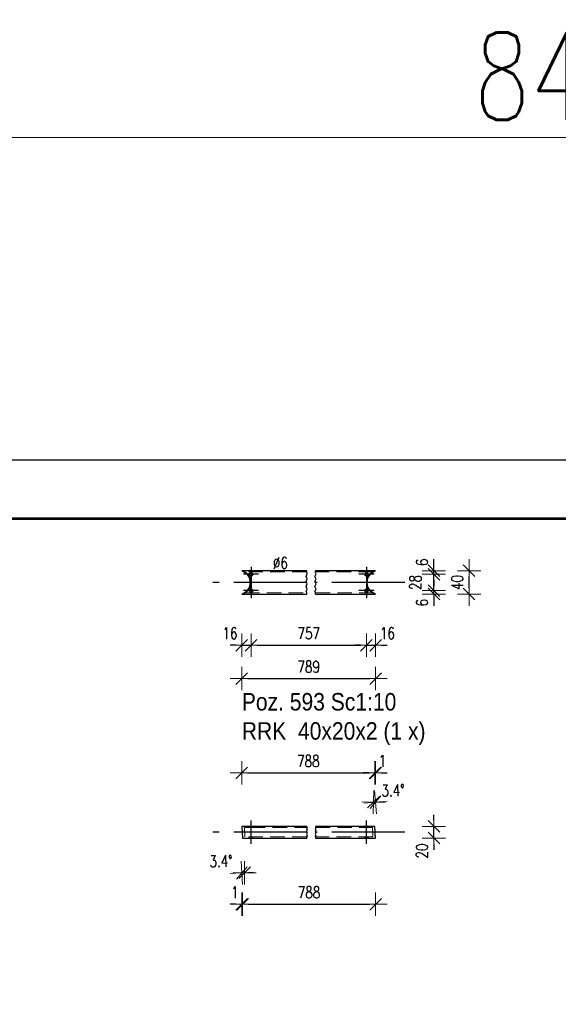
# Model space of a CAD drawing. Header units: millimetres. Extents: x -848 to 5, y 10127 to 10797.
# Tile 26 of 39: x -514 to -422, y 10628 to 10797. Entities that reach past the tile are written whole.
import ezdxf

# ---------------------------------------------------------------- set-up
doc = ezdxf.new("R2010")
doc.units = ezdxf.units.MM
doc.header["$LTSCALE"] = 10
doc.linetypes.add('HIDDEN', pattern=[0.375, 0.25, -0.125])
doc.linetypes.add('MITTE', pattern=[2, 1.25, -0.25, 0.25, -0.25])
doc.layers.get('Defpoints').update_dxf_attribs({"color": 1})
doc.layers.add('_FORMATKA', color=8, linetype='Continuous', plot=False)
for name, color, linetype, lineweight in [('_RAMKA', 7, 'Continuous', 35), ('PS_DIM', 4, 'Continuous', 13), ('PS_Hidden', 2, 'HIDDEN', 9), ('PS_Shape', 161, 'Continuous', 30), ('PS_SOLID', 7, 'Continuous', 30), ('PS_TEXT', 3, 'Continuous', 18)]:
    doc.layers.add(name, color=color, linetype=linetype, lineweight=lineweight)
doc.layers.add('PS_Mid', color=5, linetype='MITTE')
doc.styles.add('gil', font='txt', dxfattribs={"width": 0.9})
doc.styles.add('simplex', font='simplex.shx', dxfattribs={"width": 0.75})
doc.dimstyles.new('1_10_PRZ', dxfattribs={"dimtxt": 2, "dimasz": 1, "dimexe": 2, "dimexo": 5, "dimgap": 1, "dimtad": 1, "dimdec": 0, "dimlfac": 10, "dimtxsty": 'simplex', "dimblk": 'dimznak', "dimcen": 2, "dimse1": 1, "dimse2": 1, "dimclrt": 3, "dimadec": 1, "dimazin": 0, "dimtfac": 1, "dimtdec": 0, "dimtix": 1, "dimtmove": 2, "dimatfit": 3, "dimldrblk": 'dim-grot', "dimfxl": 1, "dimarcsym": 0})
doc.dimstyles.new('1_10_PRZ_DS1-LS10', dxfattribs={"dimtxt": 2, "dimasz": 1, "dimexe": 2, "dimexo": 5, "dimgap": 1, "dimtad": 1, "dimdec": 0, "dimlfac": 10, "dimtxsty": 'simplex', "dimblk": 'dimznak', "dimcen": 2, "dimse1": 1, "dimse2": 1, "dimclrt": 3, "dimadec": 1, "dimazin": 0, "dimtfac": 1, "dimtdec": 0, "dimtix": 1, "dimtmove": 2, "dimatfit": 3, "dimldrblk": 'dim-grot', "dimfxl": 1, "dimarcsym": 0})

# ---------------------------------------------------------------- blocks, each defined once
blk = doc.blocks.new('dimznak')
at = {"color": 0}
for points in [[(0, 2), (0, -2)], [(-2, 0), (2, 0)]]:
    blk.add_lwpolyline(points, dxfattribs=at)
at = {"color": 2}
blk.add_lwpolyline([(1, 1), (-1, -1)], dxfattribs=at)
blk = doc.blocks.new('*D294')
at = {"layer": 'Defpoints', "color": 0, "transparency": 16777216}
for p in [(-474.63, 10699.13), (-476.21, 10698.53), (-474.63, 10689.77)]:
    blk.add_point(p, dxfattribs=at)
at = {"layer": 'PS_DIM', "color": 0, "lineweight": -2, "transparency": 16777216}
for p, q in [((-477.21, 10689.77), (-478.21, 10689.77)), ((-476.21, 10689.77), (-474.63, 10689.77)), ((-473.63, 10689.77), (-472.63, 10689.77))]:
    blk.add_line(p, q, dxfattribs=at)
blk.add_blockref('dimznak', (-476.21, 10689.77), dxfattribs=at)
at = {"layer": 'PS_DIM', "color": 0, "lineweight": -2, "transparency": 16777216, "rotation": 180}
blk.add_blockref('dimznak', (-474.63, 10689.77), dxfattribs=at)
at = {"layer": 'PS_DIM', "color": 3, "transparency": 16777216, "insert": (-478.24, 10691.81), "char_height": 2, "attachment_point": 5, "style": 'simplex'}
blk.add_mtext('16', dxfattribs=at)
blk = doc.blocks.new('dim-grot')
blk.add_hatch(color=256).paths.add_polyline_path([(0, 0), (-2, 0.5), (-2, -0.5)])
blk.add_lwpolyline([(0, 0), (-2, 0.5), (-2, -0.5), (0, 0)])
blk = doc.blocks.new('*D296')
at = {"layer": 'Defpoints', "color": 0, "transparency": 16777216}
for p in [(-454.84, 10699.13), (-453.27, 10698.53), (-453.27, 10689.77)]:
    blk.add_point(p, dxfattribs=at)
at = {"layer": 'PS_DIM', "color": 0, "lineweight": -2, "transparency": 16777216}
for p, q in [((-455.84, 10689.77), (-456.84, 10689.77)), ((-454.84, 10689.77), (-453.27, 10689.77)), ((-452.27, 10689.77), (-451.27, 10689.77))]:
    blk.add_line(p, q, dxfattribs=at)
blk.add_blockref('dimznak', (-454.84, 10689.77), dxfattribs=at)
at = {"layer": 'PS_DIM', "color": 0, "lineweight": -2, "transparency": 16777216, "rotation": 180}
blk.add_blockref('dimznak', (-453.27, 10689.77), dxfattribs=at)
at = {"layer": 'PS_DIM', "color": 3, "transparency": 16777216, "insert": (-451.24, 10691.81), "char_height": 2, "attachment_point": 5, "style": 'simplex'}
blk.add_mtext('16', dxfattribs=at)
blk = doc.blocks.new('*D298')
at = {"layer": 'Defpoints', "color": 0, "transparency": 16777216}
for p in [(-454.84, 10699.13), (-443.27, 10699.13), (-453.27, 10698.53)]:
    blk.add_point(p, dxfattribs=at)
at = {"layer": 'PS_DIM', "color": 0, "lineweight": -2, "transparency": 16777216}
for p, q in [((-443.27, 10700.13), (-443.27, 10701.13)), ((-443.27, 10698.53), (-443.27, 10699.13)), ((-443.27, 10697.53), (-443.27, 10696.53))]:
    blk.add_line(p, q, dxfattribs=at)
for p, rotation in [((-443.27, 10699.13), 270), ((-443.27, 10698.53), 90)]:
    blk.add_blockref('dimznak', p, dxfattribs=dict(at, rotation=rotation))
at = {"layer": 'PS_DIM', "color": 3, "transparency": 16777216, "insert": (-445.31, 10697.06), "char_height": 2, "attachment_point": 5, "rotation": 90, "style": 'simplex'}
blk.add_mtext('6', dxfattribs=at)
blk = doc.blocks.new('*D299')
at = {"layer": 'Defpoints', "color": 0, "transparency": 16777216}
for p in [(-454.84, 10701.93), (-443.27, 10701.93), (-454.84, 10699.13)]:
    blk.add_point(p, dxfattribs=at)
at = {"layer": 'PS_DIM', "color": 0, "lineweight": -2, "transparency": 16777216}
for p, q in [((-443.27, 10702.93), (-443.27, 10703.93)), ((-443.27, 10699.13), (-443.27, 10701.93)), ((-443.27, 10698.13), (-443.27, 10697.13))]:
    blk.add_line(p, q, dxfattribs=at)
for p, rotation in [((-443.27, 10701.93), 270), ((-443.27, 10699.13), 90)]:
    blk.add_blockref('dimznak', p, dxfattribs=dict(at, rotation=rotation))
at = {"layer": 'PS_DIM', "color": 3, "transparency": 16777216, "insert": (-446.44, 10700.53), "char_height": 2, "attachment_point": 5, "rotation": 90, "style": 'simplex'}
blk.add_mtext('28', dxfattribs=at)
blk = doc.blocks.new('*D300')
at = {"layer": 'Defpoints', "color": 0, "transparency": 16777216}
for p in [(-453.27, 10702.53), (-443.27, 10702.53), (-454.84, 10701.93)]:
    blk.add_point(p, dxfattribs=at)
at = {"layer": 'PS_DIM', "color": 0, "lineweight": -2, "transparency": 16777216}
for p, q in [((-443.27, 10703.53), (-443.27, 10704.53)), ((-443.27, 10701.93), (-443.27, 10702.53)), ((-443.27, 10700.93), (-443.27, 10699.93))]:
    blk.add_line(p, q, dxfattribs=at)
for p, rotation in [((-443.27, 10702.53), 270), ((-443.27, 10701.93), 90)]:
    blk.add_blockref('dimznak', p, dxfattribs=dict(at, rotation=rotation))
at = {"layer": 'PS_DIM', "color": 3, "transparency": 16777216, "insert": (-445.31, 10703.99), "char_height": 2, "attachment_point": 5, "rotation": 90, "style": 'simplex'}
blk.add_mtext('6', dxfattribs=at)
blk = doc.blocks.new('*D302')
at = {"layer": 'Defpoints', "color": 0, "transparency": 16777216}
for p in [(-453.27, 10658.73), (-443.27, 10658.73), (-453.27, 10656.73)]:
    blk.add_point(p, dxfattribs=at)
at = {"layer": 'PS_DIM', "color": 0, "lineweight": -2, "transparency": 16777216}
for p, q in [((-443.27, 10659.73), (-443.27, 10660.73)), ((-443.27, 10656.73), (-443.27, 10658.73)), ((-443.27, 10655.73), (-443.27, 10654.73))]:
    blk.add_line(p, q, dxfattribs=at)
for p, rotation in [((-443.27, 10658.73), 270), ((-443.27, 10656.73), 90)]:
    blk.add_blockref('dimznak', p, dxfattribs=dict(at, rotation=rotation))
at = {"layer": 'PS_DIM', "color": 3, "transparency": 16777216, "insert": (-445.31, 10654.51), "char_height": 2, "attachment_point": 5, "rotation": 90, "style": 'simplex'}
blk.add_mtext('20', dxfattribs=at)
blk = doc.blocks.new('*D535')
at = {"layer": 'Defpoints', "color": 0, "transparency": 16777216}
for p in [(-476.21, 10658.73), (-476.09, 10656.73), (-476.09, 10645.39)]:
    blk.add_point(p, dxfattribs=at)
at = {"layer": 'PS_DIM', "color": 0, "lineweight": -2, "transparency": 16777216}
for p, q in [((-477.21, 10645.39), (-478.21, 10645.39)), ((-476.21, 10645.39), (-476.09, 10645.39)), ((-475.09, 10645.39), (-474.09, 10645.39))]:
    blk.add_line(p, q, dxfattribs=at)
blk.add_blockref('dimznak', (-476.21, 10645.39), dxfattribs=at)
at = {"layer": 'PS_DIM', "color": 0, "lineweight": -2, "transparency": 16777216, "rotation": 180}
blk.add_blockref('dimznak', (-476.09, 10645.39), dxfattribs=at)
at = {"layer": 'PS_DIM', "color": 3, "transparency": 16777216, "insert": (-477.39, 10647.43), "char_height": 2, "attachment_point": 5, "style": 'simplex'}
blk.add_mtext('1', dxfattribs=at)
blk = doc.blocks.new('*D538')
at = {"layer": 'Defpoints', "color": 0, "transparency": 16777216}
for p in [(-453.27, 10667.89), (-453.39, 10658.73), (-453.27, 10656.73)]:
    blk.add_point(p, dxfattribs=at)
at = {"layer": 'PS_DIM', "color": 0, "lineweight": -2, "transparency": 16777216}
for p, q in [((-454.39, 10667.89), (-455.39, 10667.89)), ((-453.39, 10667.89), (-453.27, 10667.89)), ((-452.27, 10667.89), (-451.27, 10667.89))]:
    blk.add_line(p, q, dxfattribs=at)
blk.add_blockref('dimznak', (-453.39, 10667.89), dxfattribs=at)
at = {"layer": 'PS_DIM', "color": 0, "lineweight": -2, "transparency": 16777216, "rotation": 180}
blk.add_blockref('dimznak', (-453.27, 10667.89), dxfattribs=at)
at = {"layer": 'PS_DIM', "color": 3, "transparency": 16777216, "insert": (-452.1, 10669.93), "char_height": 2, "attachment_point": 5, "style": 'simplex'}
blk.add_mtext('1', dxfattribs=at)
blk = doc.blocks.new('*D622')
at = {"color": 252, "lineweight": -2, "transparency": 16777216}
blk.add_line((-838, 649.33), (-3, 649.33), dxfattribs=at)
at = {"layer": 'Defpoints', "color": 0, "transparency": 16777216}
for p in [(0, 649.33), (-841, 594), (0, 594)]:
    blk.add_point(p, dxfattribs=at)
at = {"color": 252, "lineweight": -2, "transparency": 16777216, "xscale": 3, "yscale": 3, "zscale": 3, "rotation": 180}
blk.add_blockref('dimznak', (-841, 649.33), dxfattribs=at)
at = {"color": 252, "lineweight": -2, "transparency": 16777216, "xscale": 3, "yscale": 3, "zscale": 3}
blk.add_blockref('dimznak', (0, 649.33), dxfattribs=at)
at = {"color": 252, "transparency": 16777216, "insert": (-420.5, 659.83), "char_height": 15, "attachment_point": 5, "style": 'simplex'}
blk.add_mtext('841', dxfattribs=at)
blk = doc.blocks.new('*X721')
at = {"color": 1}
for p, q in [((-465.08, 10702.23), (-465.08, 10702.53)), ((-464.98, 10702.01), (-465.08, 10702.23)), ((-463.58, 10702.23), (-463.58, 10702.53)), ((-463.48, 10702.01), (-463.58, 10702.23)), ((-465.17, 10701.58), (-464.98, 10702.01)), ((-464.98, 10701.15), (-465.17, 10701.58)), ((-465.17, 10700.71), (-464.98, 10701.15)), ((-464.98, 10700.28), (-465.17, 10700.71)), ((-463.67, 10701.58), (-463.48, 10702.01)), ((-463.48, 10701.15), (-463.67, 10701.58)), ((-463.67, 10700.71), (-463.48, 10701.15)), ((-463.48, 10700.28), (-463.67, 10700.71)), ((-465.17, 10699.85), (-464.98, 10700.28)), ((-464.98, 10699.41), (-465.17, 10699.85)), ((-465.17, 10698.98), (-464.98, 10699.41)), ((-465.08, 10698.76), (-465.17, 10698.98)), ((-463.67, 10699.85), (-463.48, 10700.28)), ((-463.48, 10699.41), (-463.67, 10699.85)), ((-463.67, 10698.98), (-463.48, 10699.41)), ((-463.58, 10698.76), (-463.67, 10698.98)), ((-465.08, 10698.53), (-465.08, 10698.76)), ((-463.58, 10698.53), (-463.58, 10698.76))]:
    blk.add_line(p, q, dxfattribs=at)
at = {"layer": 'PS_Hidden', "color": 2, "linetype": 'HIDDEN'}
for p, q in [((-465.08, 10702.33), (-475.68, 10702.33)), ((-453.72, 10702.33), (-463.58, 10702.33)), ((-454.16, 10702.06), (-453.82, 10702.33)), ((-454.15, 10702.06), (-453.81, 10702.33)), ((-454.06, 10702.06), (-453.72, 10702.33)), ((-453.82, 10702.33), (-453.44, 10702.51)), ((-453.81, 10702.33), (-453.81, 10702.33)), ((-453.72, 10702.33), (-453.72, 10702.33)), ((-453.44, 10702.51), (-453.39, 10702.53)), ((-454.83, 10700.53), (-454.78, 10700.95)), ((-454.81, 10700.53), (-454.77, 10700.95)), ((-454.78, 10700.95), (-454.65, 10701.36)), ((-454.77, 10700.95), (-454.64, 10701.36)), ((-454.72, 10700.53), (-454.67, 10700.95)), ((-454.67, 10700.95), (-454.55, 10701.36)), ((-454.65, 10701.36), (-454.44, 10701.74)), ((-454.64, 10701.36), (-454.43, 10701.74)), ((-454.55, 10701.36), (-454.34, 10701.74)), ((-454.44, 10701.74), (-454.37, 10701.82)), ((-454.43, 10701.74), (-454.15, 10702.06)), ((-454.37, 10701.82), (-454.16, 10702.06)), ((-454.34, 10701.74), (-454.26, 10701.82)), ((-454.26, 10701.82), (-454.06, 10702.06)), ((-454.78, 10700.1), (-454.83, 10700.53)), ((-454.77, 10700.1), (-454.81, 10700.53)), ((-454.65, 10699.69), (-454.78, 10700.1)), ((-454.64, 10699.69), (-454.77, 10700.1)), ((-454.67, 10700.1), (-454.72, 10700.53)), ((-454.55, 10699.69), (-454.67, 10700.1)), ((-454.44, 10699.32), (-454.65, 10699.69)), ((-454.43, 10699.32), (-454.64, 10699.69)), ((-454.34, 10699.32), (-454.55, 10699.69)), ((-454.19, 10699.02), (-454.44, 10699.32)), ((-454.15, 10698.99), (-454.43, 10699.32)), ((-454.09, 10699.02), (-454.34, 10699.32)), ((-454.16, 10698.99), (-454.19, 10699.02)), ((-453.82, 10698.73), (-454.16, 10698.99)), ((-453.81, 10698.73), (-454.15, 10698.99)), ((-454.06, 10698.99), (-454.09, 10699.02)), ((-453.72, 10698.73), (-454.06, 10698.99)), ((-475.68, 10698.73), (-465.08, 10698.73)), ((-463.58, 10698.73), (-453.72, 10698.73)), ((-453.44, 10698.54), (-453.82, 10698.73)), ((-453.81, 10698.73), (-453.81, 10698.73)), ((-453.72, 10698.73), (-453.72, 10698.73)), ((-453.39, 10698.53), (-453.44, 10698.54))]:
    blk.add_line(p, q, dxfattribs=at)
at = {"layer": 'PS_Mid', "color": 5, "linetype": 'MITTE'}
for p, q in [((-474.63, 10703.23), (-474.63, 10700.63)), ((-474.63, 10703.23), (-474.63, 10700.63)), ((-454.84, 10703.23), (-454.84, 10700.63)), ((-454.84, 10703.23), (-454.84, 10700.63)), ((-473.33, 10701.93), (-475.93, 10701.93)), ((-473.33, 10701.93), (-475.93, 10701.93)), ((-453.54, 10701.93), (-456.14, 10701.93)), ((-453.54, 10701.93), (-456.14, 10701.93)), ((-465.08, 10700.53), (-481.21, 10700.53)), ((-473.33, 10699.13), (-475.93, 10699.13)), ((-473.33, 10699.13), (-475.93, 10699.13)), ((-474.63, 10700.43), (-474.63, 10697.83)), ((-474.63, 10700.43), (-474.63, 10697.83)), ((-448.27, 10700.53), (-463.58, 10700.53)), ((-453.54, 10699.13), (-456.14, 10699.13)), ((-453.54, 10699.13), (-456.14, 10699.13)), ((-454.84, 10700.43), (-454.84, 10697.83)), ((-454.84, 10700.43), (-454.84, 10697.83))]:
    blk.add_line(p, q, dxfattribs=at)
at = {"layer": 'PS_SOLID', "color": 7, "linetype": 'Continuous'}
for p, q in [((-476.09, 10702.53), (-476.21, 10702.53)), ((-476.21, 10702.53), (-476.21, 10702.53)), ((-476.21, 10702.53), (-475.95, 10702.43)), ((-474.68, 10702.53), (-476.09, 10702.53)), ((-476.09, 10702.53), (-475.83, 10702.43)), ((-475.95, 10702.43), (-475.58, 10702.2)), ((-475.83, 10702.43), (-475.47, 10702.2)), ((-475.57, 10702.2), (-475.77, 10702.33)), ((-475.77, 10702.33), (-475.68, 10702.33)), ((-475.68, 10702.33), (-475.48, 10702.2)), ((-465.08, 10702.53), (-474.68, 10702.53)), ((-454.89, 10702.53), (-463.58, 10702.53)), ((-453.27, 10702.53), (-454.89, 10702.53)), ((-454.05, 10702.06), (-453.71, 10702.33)), ((-453.71, 10702.33), (-453.32, 10702.51)), ((-453.32, 10702.51), (-453.27, 10702.53)), ((-475.58, 10702.2), (-475.27, 10701.91)), ((-475.26, 10701.91), (-475.57, 10702.2)), ((-475.48, 10702.2), (-475.17, 10701.91)), ((-475.47, 10702.2), (-475.15, 10701.91)), ((-475.27, 10701.91), (-475.03, 10701.56)), ((-475.02, 10701.56), (-475.26, 10701.91)), ((-475.17, 10701.91), (-474.92, 10701.56)), ((-475.15, 10701.91), (-474.91, 10701.56)), ((-475.03, 10701.56), (-474.86, 10701.16)), ((-474.85, 10701.16), (-475.02, 10701.56)), ((-474.93, 10701.93), (-474.86, 10702.12)), ((-474.86, 10701.73), (-474.93, 10701.93)), ((-474.92, 10701.56), (-474.75, 10701.16)), ((-474.91, 10701.56), (-474.74, 10701.16)), ((-474.86, 10702.12), (-474.68, 10702.22)), ((-474.68, 10701.63), (-474.86, 10701.73)), ((-474.86, 10701.16), (-474.77, 10700.74)), ((-474.76, 10700.74), (-474.85, 10701.16)), ((-474.77, 10700.74), (-474.77, 10700.31)), ((-474.76, 10700.31), (-474.76, 10700.74)), ((-474.75, 10701.16), (-474.67, 10700.74)), ((-474.74, 10701.16), (-474.65, 10700.74)), ((-474.68, 10702.22), (-474.48, 10702.19)), ((-474.48, 10701.67), (-474.68, 10701.63)), ((-474.67, 10700.74), (-474.67, 10700.31)), ((-474.65, 10700.74), (-474.65, 10700.31)), ((-474.48, 10702.19), (-474.34, 10702.03)), ((-474.34, 10701.82), (-474.48, 10701.67)), ((-474.34, 10702.03), (-474.34, 10701.82)), ((-455.14, 10701.93), (-455.07, 10702.12)), ((-455.07, 10701.73), (-455.14, 10701.93)), ((-455.07, 10702.12), (-454.89, 10702.22)), ((-454.89, 10701.63), (-455.07, 10701.73)), ((-454.89, 10702.22), (-454.69, 10702.19)), ((-454.69, 10701.67), (-454.89, 10701.63)), ((-454.71, 10700.53), (-454.66, 10700.95)), ((-454.69, 10702.19), (-454.56, 10702.03)), ((-454.56, 10701.82), (-454.69, 10701.67)), ((-454.66, 10700.95), (-454.53, 10701.36)), ((-454.56, 10702.03), (-454.56, 10701.82)), ((-454.53, 10701.36), (-454.33, 10701.74)), ((-454.33, 10701.74), (-454.05, 10702.06)), ((-475.58, 10698.85), (-475.95, 10698.62)), ((-475.47, 10698.85), (-475.83, 10698.62)), ((-475.77, 10698.73), (-475.57, 10698.85)), ((-475.48, 10698.85), (-475.68, 10698.73)), ((-475.27, 10699.15), (-475.58, 10698.85)), ((-475.57, 10698.85), (-475.26, 10699.15)), ((-475.17, 10699.15), (-475.48, 10698.85)), ((-475.15, 10699.15), (-475.47, 10698.85)), ((-475.03, 10699.5), (-475.27, 10699.15)), ((-475.26, 10699.15), (-475.02, 10699.5)), ((-474.92, 10699.5), (-475.17, 10699.15)), ((-474.91, 10699.5), (-475.15, 10699.15)), ((-474.86, 10699.89), (-475.03, 10699.5)), ((-475.02, 10699.5), (-474.85, 10699.89)), ((-474.93, 10699.13), (-474.86, 10699.32)), ((-474.86, 10698.93), (-474.93, 10699.13)), ((-474.75, 10699.89), (-474.92, 10699.5)), ((-474.74, 10699.89), (-474.91, 10699.5)), ((-474.77, 10700.31), (-474.86, 10699.89)), ((-474.86, 10699.32), (-474.68, 10699.42)), ((-474.68, 10698.83), (-474.86, 10698.93)), ((-474.85, 10699.89), (-474.76, 10700.31)), ((-474.67, 10700.31), (-474.75, 10699.89)), ((-474.68, 10700.19), (-474.74, 10699.89)), ((-474.65, 10700.31), (-474.68, 10700.19)), ((-474.68, 10699.42), (-474.48, 10699.39)), ((-474.48, 10698.87), (-474.68, 10698.83)), ((-474.48, 10699.39), (-474.34, 10699.23)), ((-474.34, 10699.02), (-474.48, 10698.87)), ((-474.34, 10699.23), (-474.34, 10699.02)), ((-455.14, 10699.13), (-455.07, 10699.32)), ((-455.07, 10698.93), (-455.14, 10699.13)), ((-455.07, 10699.32), (-454.89, 10699.42)), ((-454.89, 10698.83), (-455.07, 10698.93)), ((-454.89, 10699.42), (-454.69, 10699.39)), ((-454.69, 10698.87), (-454.89, 10698.83)), ((-454.66, 10700.1), (-454.71, 10700.53)), ((-454.69, 10699.39), (-454.56, 10699.23)), ((-454.56, 10699.02), (-454.69, 10698.87)), ((-454.53, 10699.69), (-454.66, 10700.1)), ((-454.56, 10699.23), (-454.56, 10699.02)), ((-454.33, 10699.32), (-454.53, 10699.69)), ((-454.05, 10698.99), (-454.33, 10699.32)), ((-453.71, 10698.73), (-454.05, 10698.99)), ((-475.95, 10698.62), (-476.21, 10698.53)), ((-476.21, 10698.53), (-476.21, 10698.53)), ((-476.21, 10698.53), (-476.09, 10698.53)), ((-475.83, 10698.62), (-476.09, 10698.53)), ((-476.09, 10698.53), (-465.08, 10698.53)), ((-475.68, 10698.73), (-475.77, 10698.73)), ((-463.58, 10698.53), (-453.27, 10698.53)), ((-453.32, 10698.54), (-453.71, 10698.73)), ((-453.27, 10698.53), (-453.32, 10698.54))]:
    blk.add_line(p, q, dxfattribs=at)
blk = doc.blocks.new('*X722')
at = {"color": 3, "style": 'gil', "width": 0.9}
for s, p in [('Poz. 593 Sc1:10', (-476.21, 10678.59)), ('RRK  40x20x2 (1 x)', (-476.21, 10673.59))]:
    blk.add_text(s, height=3, dxfattribs=at).set_placement(p)
blk = doc.blocks.new('*X723')
at = {"color": 1}
for p, q in [((-465.03, 10658.5), (-465.12, 10658.28)), ((-465.08, 10658.73), (-465.08, 10658.61)), ((-465.08, 10658.61), (-465.03, 10658.5)), ((-463.53, 10658.5), (-463.62, 10658.28)), ((-463.58, 10658.73), (-463.58, 10658.61)), ((-463.58, 10658.61), (-463.53, 10658.5)), ((-465.12, 10658.28), (-465.03, 10658.07)), ((-465.03, 10658.07), (-465.12, 10657.85)), ((-465.12, 10657.85), (-465.03, 10657.63)), ((-465.03, 10657.63), (-465.12, 10657.42)), ((-465.12, 10657.42), (-465.03, 10657.2)), ((-465.03, 10657.2), (-465.12, 10656.98)), ((-465.12, 10656.98), (-465.08, 10656.87)), ((-465.08, 10656.87), (-465.08, 10656.73)), ((-463.62, 10658.28), (-463.53, 10658.07)), ((-463.53, 10658.07), (-463.62, 10657.85)), ((-463.62, 10657.85), (-463.53, 10657.63)), ((-463.53, 10657.63), (-463.62, 10657.42)), ((-463.62, 10657.42), (-463.53, 10657.2)), ((-463.53, 10657.2), (-463.62, 10656.98)), ((-463.62, 10656.98), (-463.58, 10656.87)), ((-463.58, 10656.87), (-463.58, 10656.73))]:
    blk.add_line(p, q, dxfattribs=at)
at = {"layer": 'PS_Hidden', "color": 2, "linetype": 'HIDDEN'}
for p, q in [((-475.68, 10656.93), (-475.77, 10658.53)), ((-475.77, 10658.53), (-474.68, 10658.53)), ((-474.93, 10658.73), (-474.93, 10658.53)), ((-474.76, 10658.53), (-474.77, 10658.73)), ((-474.68, 10658.53), (-465.08, 10658.53)), ((-474.34, 10658.53), (-474.34, 10658.73)), ((-463.58, 10658.53), (-454.89, 10658.53)), ((-455.14, 10658.73), (-455.14, 10658.53)), ((-454.89, 10658.53), (-453.81, 10658.53)), ((-454.83, 10658.73), (-454.81, 10658.53)), ((-454.56, 10658.53), (-454.56, 10658.73)), ((-453.81, 10658.53), (-453.72, 10656.93)), ((-465.08, 10656.93), (-475.68, 10656.93)), ((-474.93, 10656.93), (-474.93, 10656.73)), ((-474.65, 10656.73), (-474.67, 10656.93)), ((-474.34, 10656.73), (-474.34, 10656.93)), ((-453.72, 10656.93), (-463.58, 10656.93)), ((-455.14, 10656.93), (-455.14, 10656.73)), ((-454.72, 10656.93), (-454.71, 10656.73)), ((-454.56, 10656.73), (-454.56, 10656.93))]:
    blk.add_line(p, q, dxfattribs=at)
at = {"layer": 'PS_Mid', "color": 5, "linetype": 'MITTE'}
for p, q in [((-474.63, 10657.53), (-474.63, 10659.73)), ((-474.63, 10657.53), (-474.63, 10659.73)), ((-454.84, 10657.53), (-454.84, 10659.73)), ((-454.84, 10657.53), (-454.84, 10659.73)), ((-465.08, 10657.73), (-481.21, 10657.73)), ((-474.63, 10655.73), (-474.63, 10657.93)), ((-474.63, 10655.73), (-474.63, 10657.93)), ((-448.27, 10657.73), (-463.58, 10657.73)), ((-454.84, 10655.73), (-454.84, 10657.93)), ((-454.84, 10655.73), (-454.84, 10657.93))]:
    blk.add_line(p, q, dxfattribs=at)
at = {"layer": 'PS_SOLID', "color": 7, "linetype": 'Continuous'}
for p, q in [((-465.08, 10658.73), (-476.21, 10658.73)), ((-476.21, 10658.73), (-476.21, 10658.69)), ((-476.21, 10658.69), (-476.09, 10656.73)), ((-453.39, 10658.73), (-463.58, 10658.73)), ((-453.27, 10656.73), (-453.39, 10658.73)), ((-476.09, 10656.73), (-474.68, 10656.73)), ((-474.68, 10656.73), (-465.08, 10656.73)), ((-463.58, 10656.73), (-454.89, 10656.73)), ((-454.89, 10656.73), (-453.27, 10656.73))]:
    blk.add_line(p, q, dxfattribs=at)
blk = doc.blocks.new('*U615')
at = {"layer": '_FORMATKA', "lineweight": -3}
blk.add_lwpolyline([(-841, 0), (0, 0), (0, 594), (-841, 594)], close=True, dxfattribs=at)
at = {"layer": '_RAMKA', "lineweight": -3, "const_width": 0.5}
blk.add_lwpolyline([(-811, 10), (-10, 10), (-10, 584), (-811, 584)], close=True, dxfattribs=at)
dim = blk.add_linear_dim(base=(0, 649.33), p1=(-841, 594), p2=(0, 594), dimstyle='1_10_PRZ', override={"dimscale": 3, "dimtxt": 5, "dimlfac": 1, "dimclrd": 252, "dimclrt": 252})
dim.commit()
dim.dimension.update_dxf_attribs({"geometry": '*D622', "text_midpoint": (-420.5, 659.83)})

msp = doc.modelspace()

# ---------------------------------------------------------------- block references
at = {"layer": 'PS_DIM'}
msp.add_blockref('*U615', (-1.43, 10127.47), dxfattribs=at)
for p, rotation in [((-453.64, 10662.88), 178.7505015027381), ((-453.27, 10662.9), 4.64921287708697), ((-476.21, 10650.77), 183.6208697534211), ((-475.74, 10650.79), 359.7788444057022)]:
    msp.add_blockref('dimznak', p, dxfattribs=dict(at, rotation=rotation))
at = {"layer": 'PS_Shape', "color": 31}
for name in ['*X721', '*X723']:
    msp.add_blockref(name, (0, 0), dxfattribs=at)
at = {"layer": 'PS_TEXT'}
msp.add_blockref('*X722', (0, 0), dxfattribs=at)

# ---------------------------------------------------------------- texts
at = {"layer": 'PS_DIM', "insert": (-470.88, 10702.87), "char_height": 2, "attachment_point": 7, "style": 'simplex'}
msp.add_mtext('\\A1;%%c6', dxfattribs=at)
at = {"layer": 'PS_DIM', "color": 3, "char_height": 2, "attachment_point": 5, "rotation": 1.6999, "style": 'simplex'}
for insert in [(-450.27, 10664.89), (-479.77, 10652.77)]:
    msp.add_mtext('3.4%%d', dxfattribs=dict(at, insert=insert))

# ---------------------------------------------------------------- dimensions: what is measured, and where the dimension line sits
at = {"layer": 'PS_DIM'}
for base, p1, p2, text, picture, middle in [((-443.27, 10702.53), (-454.84, 10701.93), (-453.27, 10702.53), '6', '*D300', (-445.31, 10703.99)), ((-443.27, 10701.93), (-454.84, 10699.13), (-454.84, 10701.93), '28', '*D299', (-446.44, 10700.53)), ((-443.27, 10699.13), (-453.27, 10698.53), (-454.84, 10699.13), '6', '*D298', (-445.31, 10697.06)), ((-443.27, 10658.73), (-453.27, 10656.73), (-453.27, 10658.73), '20', '*D302', (-445.31, 10654.51))]:
    dim = msp.add_linear_dim(base=base, p1=p1, p2=p2, angle=90, text=text, dimstyle='1_10_PRZ_DS1-LS10', dxfattribs=at)
    dim.commit()
    dim.dimension.update_dxf_attribs({"geometry": picture, "text_midpoint": middle, "dimtype": 128})
msp.add_linear_dim(base=(-437.23, 10702.53), p1=(-453.27, 10698.53), p2=(-453.27, 10702.53), angle=90, location=(-439.27, 10700.53), text='40', dimstyle='1_10_PRZ_DS1-LS10', dxfattribs=at).render()
for base, p1, p2, picture, middle in [((-474.63, 10689.77), (-476.21, 10698.53), (-474.63, 10699.13), '*D294', (-478.24, 10691.81)), ((-453.27, 10689.77), (-454.84, 10699.13), (-453.27, 10698.53), '*D296', (-451.24, 10691.81))]:
    dim = msp.add_linear_dim(base=base, p1=p1, p2=p2, text='16', dimstyle='1_10_PRZ_DS1-LS10', dxfattribs=at)
    dim.commit()
    dim.dimension.update_dxf_attribs({"geometry": picture, "text_midpoint": middle, "dimtype": 128})
for base, p1, p2, location, text in [((-454.84, 10689.77), (-474.63, 10699.13), (-454.84, 10699.13), (-464.73, 10691.81), '757'), ((-453.27, 10684.05), (-476.21, 10698.53), (-453.27, 10698.53), (-464.74, 10686.09), '789'), ((-453.39, 10667.89), (-476.21, 10658.73), (-453.39, 10658.73), (-464.8, 10669.93), '788'), ((-453.27, 10645.39), (-476.09, 10656.73), (-453.27, 10656.73), (-464.68, 10647.43), '788')]:
    msp.add_linear_dim(base=base, p1=p1, p2=p2, location=location, text=text, dimstyle='1_10_PRZ_DS1-LS10', dxfattribs=at).render()
for base, p1, p2, picture, middle in [((-453.27, 10667.89), (-453.39, 10658.73), (-453.27, 10656.73), '*D538', (-452.1, 10669.93)), ((-476.09, 10645.39), (-476.21, 10658.73), (-476.09, 10656.73), '*D535', (-477.39, 10647.43))]:
    dim = msp.add_linear_dim(base=base, p1=p1, p2=p2, dimstyle='1_10_PRZ_DS1-LS10', dxfattribs=at)
    dim.commit()
    dim.dimension.update_dxf_attribs({"geometry": picture, "text_midpoint": middle, "dimtype": 128})

doc.saveas('drawing.dxf')
